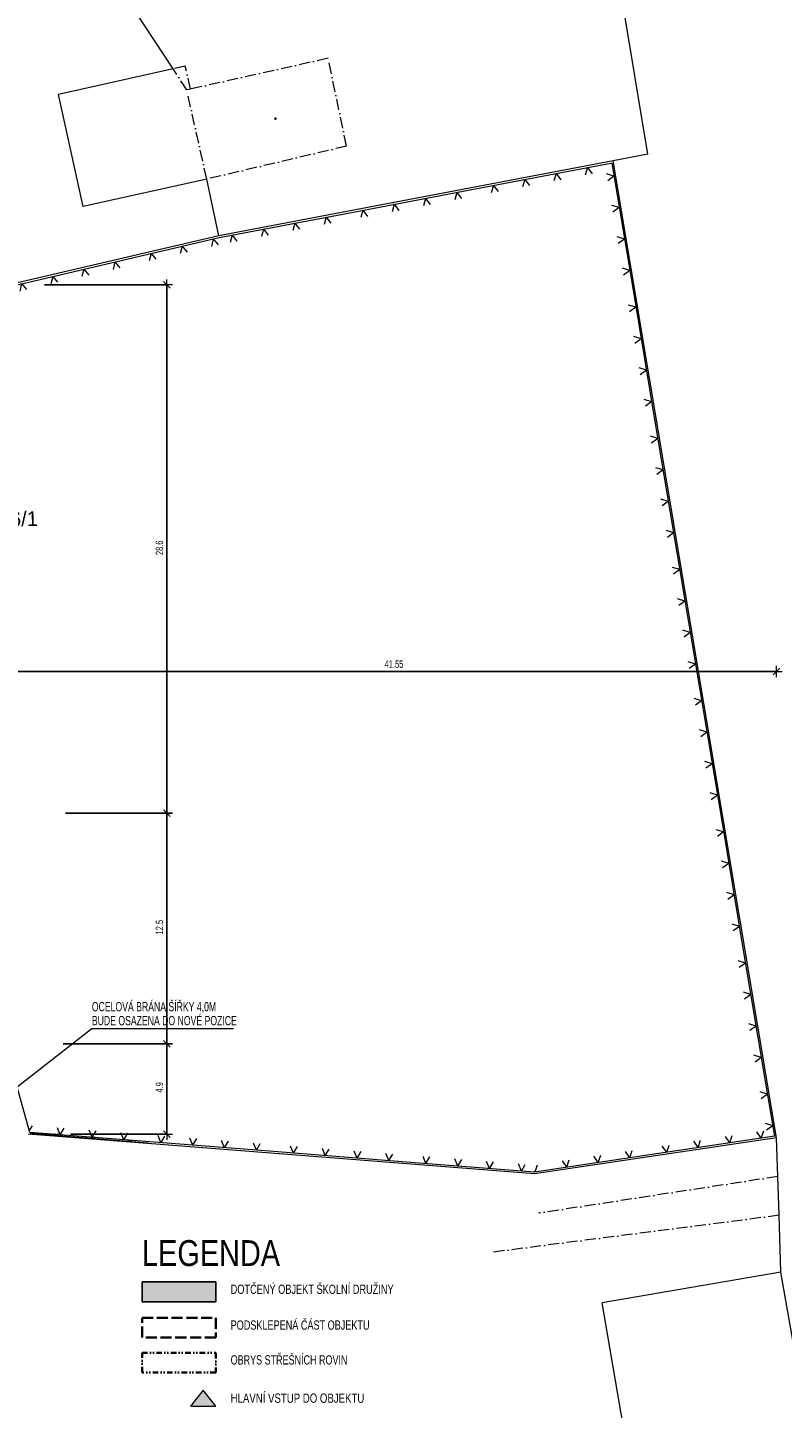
# Model space of a CAD drawing. Header units: millimetres. Extents: x -211955 to 157391, y -241491 to 94551.
# Tile 16 of 18: x 24779 to 65669, y -77518 to -2760. Entities that reach past the tile are written whole.
import ezdxf

# ---------------------------------------------------------------- set-up
doc = ezdxf.new("R2010")
doc.units = ezdxf.units.MM
doc.header["$PDMODE"] = 65
for name, pattern in [('Carkovana 2x_1', [800, 600, -200]), ('Cerchovana 2 tecky 0.5x_1', [780, 300, -160, 0, -160, 0, -160]), ('Cerchovana_1', [1000, 600, -200, 0, -200])]:
    doc.linetypes.add(name, pattern=pattern)
for name, color, linetype, lineweight in [('XR$1$SITUACE - PODKLAD_1', 7, 'Continuous', 25), ('XR$3$LEGENDA KOO SITUACA_1', 7, 'Continuous', 25), ('XR$4$PODKLAD - ZPEVNĚNÉ PLOCHY_1', 7, 'Continuous', 25), ('XR$6$KATASTR_1', 7, 'Continuous', 25)]:
    doc.layers.add(name, color=color, linetype=linetype, lineweight=lineweight)
doc.styles.add('ARIAL', font='ARIAL.TTF')
doc.styles.add('ARIALNARROW', font='ARIALN.TTF')
doc.dimstyles.new('DIMSTYLE_3', dxfattribs={"dimtxt": 400, "dimasz": 600, "dimexe": 0, "dimexo": 0, "dimgap": 200, "dimtad": 2, "dimdec": 1, "dimlfac": 0.001, "dimrnd": 0.05, "dimzin": 4, "dimdsep": 46, "dimtxsty": 'ARIALNARROW', "dimblk1": 'ALL_ML_STRICH', "dimblk2": 'ALL_ML_STRICH', "dimsah": 1, "dimcen": 0, "dimclrd": 6, "dimclre": 6, "dimclrt": 6, "dimadec": 0, "dimazin": 0, "dimtfac": 1, "dimtdec": 0, "dimtix": 1, "dimtmove": 2, "dimatfit": 3, "dimfxl": 0, "dimtzin": 0, "dimlwd": 0, "dimlwe": 13, "dimarcsym": 0})
doc.dimstyles.new('DIMSTYLE_5', dxfattribs={"dimtxt": 400, "dimasz": 600, "dimexe": 0, "dimexo": 0, "dimgap": 200, "dimtad": 2, "dimlfac": 0.001, "dimrnd": 0.05, "dimzin": 4, "dimdsep": 46, "dimtxsty": 'ARIALNARROW', "dimblk1": 'ALL_ML_STRICH', "dimblk2": 'ALL_ML_STRICH', "dimsah": 1, "dimcen": 0, "dimclrd": 6, "dimclre": 6, "dimclrt": 6, "dimadec": 0, "dimazin": 0, "dimtfac": 1, "dimtdec": 0, "dimtix": 1, "dimtmove": 2, "dimatfit": 3, "dimfxl": 0, "dimtzin": 0, "dimlwd": 0, "dimlwe": 13, "dimarcsym": 0})

# ---------------------------------------------------------------- blocks, each defined once
blk = doc.blocks.new('VZOROVÁ ČÁRA_8')
at = {"layer": 'XR$1$SITUACE - PODKLAD_1', "color": 7, "linetype": 'Continuous', "lineweight": 13}
for p, q in [((30767, -15149), (35158, -14123)), ((34834, -14199), (34736, -14604)), ((34834, -14199), (35101, -14519)), ((33151, -14592), (33053, -14997)), ((33151, -14592), (33418, -14912)), ((23756, -16787), (30767, -15149)), ((29505, -15444), (29408, -15849)), ((29505, -15444), (29772, -15764)), ((31468, -14985), (31371, -15390)), ((31468, -14985), (31735, -15305)), ((26140, -16230), (26042, -16635)), ((26140, -16230), (26407, -16550)), ((27823, -15837), (27725, -16242)), ((27823, -15837), (28089, -16157)), ((16745, -18425), (23756, -16787)), ((22494, -17082), (22396, -17487)), ((22494, -17082), (22761, -17401)), ((24457, -16623), (24359, -17028)), ((24457, -16623), (24724, -16943)), ((19129, -17868), (19031, -18273)), ((19129, -17868), (19395, -18188)), ((20811, -17475), (20714, -17880)), ((20811, -17475), (21078, -17795)), ((9734, -20063), (16745, -18425)), ((17446, -18261), (17348, -18666)), ((17446, -18261), (17713, -18581)), ((13800, -19113), (13702, -19518)), ((13800, -19113), (14067, -19432)), ((15483, -18720), (15385, -19125)), ((15483, -18720), (15750, -19039)), ((2722, -21701), (9734, -20063)), ((10435, -19899), (10337, -20304)), ((10435, -19899), (10702, -20219)), ((12117, -19506), (12020, -19911)), ((12117, -19506), (12384, -19826)), ((6789, -20751), (6691, -21155)), ((6789, -20751), (7056, -21070)), ((8471, -20358), (8374, -20762)), ((8471, -20358), (8738, -20677)), ((3423, -21537), (3326, -21942)), ((3423, -21537), (3690, -21856)), ((5106, -21144), (5008, -21549)), ((5106, -21144), (5373, -21463)), ((-4289, -23338), (2722, -21701)), ((-222, -22389), (-320, -22793)), ((-222, -22389), (44, -22708)), ((1460, -21995), (1363, -22400)), ((1460, -21995), (1727, -22315)), ((-3588, -23175), (-3685, -23580)), ((-3588, -23175), (-3321, -23494)), ((-1905, -22782), (-2003, -23186)), ((-1905, -22782), (-1638, -23101)), ((-11300, -24976), (-4289, -23338)), ((-5551, -23633), (-5649, -24038)), ((-5551, -23633), (-5284, -23953)), ((-8916, -24419), (-9014, -24824)), ((-8916, -24419), (-8649, -24739)), ((-7234, -24026), (-7331, -24431)), ((-7234, -24026), (-6967, -24346)), ((-10599, -24813), (-10697, -25217)), ((-10599, -24813), (-10332, -25132))]:
    blk.add_line(p, q, dxfattribs=at)
blk = doc.blocks.new('VZOROVÁ ČÁRA_9')
at = {"layer": 'XR$1$SITUACE - PODKLAD_1', "color": 7, "linetype": 'Continuous', "lineweight": 13}
for p, q in [((49306, -11441), (56380, -10100)), ((55107, -10341), (54992, -10742)), ((55107, -10341), (55360, -10672)), ((56380, -10100), (56424, -10092)), ((51711, -10985), (51597, -11386)), ((51711, -10985), (51965, -11316)), ((53409, -10663), (53295, -11064)), ((53409, -10663), (53662, -10994)), ((42232, -12782), (49306, -11441)), ((48033, -11683), (47918, -12083)), ((48033, -11683), (48286, -12013)), ((50014, -11307), (49899, -11707)), ((50014, -11307), (50267, -11638)), ((42940, -12648), (42825, -13049)), ((42940, -12648), (43193, -12979)), ((44637, -12326), (44523, -12727)), ((44637, -12326), (44891, -12657)), ((46335, -12004), (46221, -12405)), ((46335, -12004), (46588, -12335)), ((35158, -14123), (42232, -12782)), ((39261, -13346), (39147, -13746)), ((39261, -13346), (39514, -13676)), ((40959, -13024), (40844, -13424)), ((40959, -13024), (41212, -13354)), ((35866, -13989), (35751, -14390)), ((35866, -13989), (36119, -14320)), ((37563, -13667), (37449, -14068)), ((37563, -13667), (37817, -13998))]:
    blk.add_line(p, q, dxfattribs=at)
blk = doc.blocks.new('VZOROVÁ ČÁRA_10')
at = {"layer": 'XR$1$SITUACE - PODKLAD_1', "color": 7, "linetype": 'Continuous', "lineweight": 13}
for p, q in [((56424, -10092), (57612, -17193)), ((56542, -10802), (56145, -10679)), ((56542, -10802), (56206, -11048)), ((56828, -12506), (56430, -12383)), ((56828, -12506), (56492, -12752)), ((57113, -14211), (56715, -14087)), ((57113, -14211), (56777, -14457)), ((57398, -15915), (57000, -15792)), ((57398, -15915), (57062, -16161)), ((57612, -17193), (58800, -24294)), ((57731, -17903), (57333, -17780)), ((57731, -17903), (57395, -18149)), ((58016, -19608), (57618, -19484)), ((58016, -19608), (57680, -19854)), ((58301, -21312), (57903, -21189)), ((58301, -21312), (57965, -21558)), ((58586, -23016), (58188, -22893)), ((58586, -23016), (58250, -23262)), ((58800, -24294), (59988, -31396)), ((58919, -25005), (58521, -24881)), ((58919, -25005), (58583, -25251)), ((59204, -26709), (58806, -26586)), ((59204, -26709), (58868, -26955)), ((59489, -28413), (59091, -28290)), ((59489, -28413), (59153, -28659)), ((59774, -30117), (59376, -29994)), ((59774, -30117), (59438, -30364)), ((59988, -31396), (61176, -38497)), ((60107, -32106), (59709, -31983)), ((60107, -32106), (59771, -32352)), ((60392, -33810), (59994, -33687)), ((60392, -33810), (60056, -34056)), ((60677, -35514), (60279, -35391)), ((60677, -35514), (60341, -35761)), ((60962, -37219), (60564, -37096)), ((60962, -37219), (60626, -37465)), ((61176, -38497), (62364, -45598)), ((61295, -39207), (60897, -39084)), ((61295, -39207), (60959, -39453)), ((61580, -40911), (61182, -40788)), ((61580, -40911), (61244, -41157)), ((61865, -42616), (61467, -42493)), ((61865, -42616), (61529, -42862)), ((62150, -44320), (61753, -44197)), ((62150, -44320), (61814, -44566)), ((62364, -45598), (63552, -52700)), ((62483, -46308), (62085, -46185)), ((62483, -46308), (62147, -46554)), ((62768, -48013), (62370, -47890)), ((62768, -48013), (62432, -48259)), ((63053, -49717), (62656, -49594)), ((63053, -49717), (62717, -49963)), ((63338, -51421), (62941, -51298)), ((63338, -51421), (63002, -51667)), ((63552, -52700), (64740, -59801)), ((63671, -53410), (63273, -53286)), ((63671, -53410), (63335, -53656)), ((63956, -55114), (63558, -54991)), ((63956, -55114), (63620, -55360)), ((64241, -56818), (63844, -56695)), ((64241, -56818), (63905, -57064)), ((64527, -58523), (64129, -58399)), ((64527, -58523), (64191, -58769)), ((64740, -59801), (65239, -62781)), ((64859, -60511), (64461, -60388)), ((64859, -60511), (64523, -60757)), ((65144, -62215), (64747, -62092)), ((65144, -62215), (64808, -62461))]:
    blk.add_line(p, q, dxfattribs=at)
blk = doc.blocks.new('VZOROVÁ ČÁRA_11')
at = {"layer": 'XR$1$SITUACE - PODKLAD_1', "color": 7, "linetype": 'Continuous', "lineweight": 13}
for p, q in [((65239, -62781), (58118, -63846)), ((62818, -63143), (62948, -62747)), ((64527, -62888), (64287, -62547)), ((64527, -62888), (64657, -62492)), ((59400, -63654), (59160, -63314)), ((59400, -63654), (59530, -63258)), ((61109, -63399), (60869, -63058)), ((61109, -63399), (61239, -63003)), ((62818, -63143), (62578, -62803)), ((58118, -63846), (52245, -64724)), ((53988, -64463), (53748, -64123)), ((53988, -64463), (54118, -64068)), ((55697, -64208), (55457, -63867)), ((55697, -64208), (55827, -63812)), ((57406, -63952), (57166, -63612)), ((57406, -63952), (57536, -63557)), ((52279, -64719), (52235, -64655)), ((52279, -64719), (52409, -64323))]:
    blk.add_line(p, q, dxfattribs=at)
blk = doc.blocks.new('VZOROVÁ ČÁRA_12')
at = {"layer": 'XR$1$SITUACE - PODKLAD_1', "color": 7, "linetype": 'Continuous', "lineweight": 13}
for p, q in [((30711, -63033), (24895, -62577)), ((24906, -62437), (25041, -62215)), ((26548, -62706), (26390, -62321)), ((26548, -62706), (26764, -62350)), ((28270, -62842), (28113, -62456)), ((28270, -62842), (28486, -62485)), ((29993, -62977), (29836, -62591)), ((29993, -62977), (30209, -62621)), ((32003, -63135), (31845, -62749)), ((32003, -63135), (32219, -62778)), ((37889, -63597), (30711, -63033)), ((33726, -63270), (33568, -62884)), ((33726, -63270), (33941, -62914)), ((35448, -63405), (35291, -63020)), ((35448, -63405), (35664, -63049)), ((37171, -63540), (37014, -63155)), ((37171, -63540), (37387, -63184)), ((39181, -63698), (39023, -63313)), ((39181, -63698), (39397, -63342)), ((40904, -63833), (40746, -63448)), ((40904, -63833), (41119, -63477)), ((45067, -64160), (37889, -63597)), ((42626, -63969), (42469, -63583)), ((42626, -63969), (42842, -63612)), ((44349, -64104), (44192, -63718)), ((44349, -64104), (44565, -63748)), ((52245, -64724), (45067, -64160)), ((46359, -64262), (46201, -63876)), ((46359, -64262), (46575, -63905)), ((48082, -64397), (47924, -64011)), ((48082, -64397), (48297, -64041)), ((49804, -64532), (49647, -64147)), ((49804, -64532), (50020, -64176)), ((51527, -64667), (51369, -64282)), ((51527, -64667), (51743, -64311))]:
    blk.add_line(p, q, dxfattribs=at)
blk = doc.blocks.new('ALL_ML_STRICH')
at = {"color": 0, "linetype": 'ByBlock', "lineweight": -2}
for p, q in [((-1, 0), (0.5, 0)), ((-0.3, -0.3), (0.3, 0.3)), ((0, -0.5), (0, 0.5))]:
    blk.add_line(p, q, dxfattribs=at)
blk = doc.blocks.new('*D23')
at = {"layer": 'DEFPOINTS', "color": 6, "linetype": 'Continuous', "lineweight": 13}
for p in [(23787, -37623), (23787, -45292), (65354, -62865)]:
    blk.add_point(p, dxfattribs=at)
at = {"layer": 'XR$1$SITUACE - PODKLAD_1', "color": 6, "linetype": 'Continuous', "lineweight": -2}
for p, q in [((23787, -42593), (23787, -37623)), ((23787, -37623), (65354, -37623)), ((65354, -37623), (65354, -37623))]:
    blk.add_line(p, q, dxfattribs=at)
at = {"layer": 'XR$1$SITUACE - PODKLAD_1', "color": 6, "linetype": 'Continuous', "lineweight": 13, "xscale": 600, "yscale": 600, "zscale": 600, "rotation": 180}
blk.add_blockref('ALL_ML_STRICH', (23787, -37623), dxfattribs=at)
at = {"layer": 'XR$1$SITUACE - PODKLAD_1', "color": 6, "linetype": 'Continuous', "lineweight": 13, "xscale": 600, "yscale": 600, "zscale": 600}
blk.add_blockref('ALL_ML_STRICH', (65354, -37623), dxfattribs=at)
at = {"layer": 'XR$1$SITUACE - PODKLAD_1', "color": 6, "linetype": 'Continuous', "lineweight": 13, "insert": (44627, -37223), "char_height": 400, "width": 1622.86, "attachment_point": 5, "style": 'ARIALNARROW'}
blk.add_mtext('\\W0.81;\\A1;{41.55}', dxfattribs=at)
blk = doc.blocks.new('*D30')
at = {"layer": 'DEFPOINTS', "color": 6, "linetype": 'Continuous', "lineweight": 13}
for p in [(23787, -57777), (24818, -62671), (32322, -62671)]:
    blk.add_point(p, dxfattribs=at)
at = {"layer": 'XR$1$SITUACE - PODKLAD_1', "color": 6, "linetype": 'Continuous', "lineweight": -2}
for p, q in [((26699, -57777), (32322, -57777)), ((32322, -62671), (32322, -57777)), ((27097, -62671), (32322, -62671))]:
    blk.add_line(p, q, dxfattribs=at)
at = {"layer": 'XR$1$SITUACE - PODKLAD_1', "color": 6, "linetype": 'Continuous', "lineweight": 13, "xscale": 600, "yscale": 600, "zscale": 600}
for p, rotation in [((32322, -57777), 90), ((32322, -62671), 270)]:
    blk.add_blockref('ALL_ML_STRICH', p, dxfattribs=dict(at, rotation=rotation))
at = {"layer": 'XR$1$SITUACE - PODKLAD_1', "color": 6, "linetype": 'Continuous', "lineweight": 13, "insert": (31922, -60139), "char_height": 400, "width": 973.71, "attachment_point": 5, "rotation": 90, "style": 'ARIALNARROW'}
blk.add_mtext('\\W0.81;\\A1;{4.9}', dxfattribs=at)
blk = doc.blocks.new('*D31')
at = {"layer": 'DEFPOINTS', "color": 6, "linetype": 'Continuous', "lineweight": 13}
for p in [(23787, -45292), (23787, -57777), (32322, -57777)]:
    blk.add_point(p, dxfattribs=at)
at = {"layer": 'XR$1$SITUACE - PODKLAD_1', "color": 6, "linetype": 'Continuous', "lineweight": -2}
for p, q in [((26836, -45292), (32322, -45292)), ((32322, -57777), (32322, -45292)), ((26699, -57777), (32322, -57777))]:
    blk.add_line(p, q, dxfattribs=at)
at = {"layer": 'XR$1$SITUACE - PODKLAD_1', "color": 6, "linetype": 'Continuous', "lineweight": 13, "xscale": 600, "yscale": 600, "zscale": 600}
for p, rotation in [((32322, -45292), 90), ((32322, -57777), 270)]:
    blk.add_blockref('ALL_ML_STRICH', p, dxfattribs=dict(at, rotation=rotation))
at = {"layer": 'XR$1$SITUACE - PODKLAD_1', "color": 6, "linetype": 'Continuous', "lineweight": 13, "insert": (31922, -51464), "char_height": 400, "width": 1298.29, "attachment_point": 5, "rotation": 90, "style": 'ARIALNARROW'}
blk.add_mtext('\\W0.81;\\A1;{12.5}', dxfattribs=at)
blk = doc.blocks.new('*D32')
at = {"layer": 'DEFPOINTS', "color": 6, "linetype": 'Continuous', "lineweight": 13}
for p in [(23714, -16694), (23787, -45292), (32322, -45292)]:
    blk.add_point(p, dxfattribs=at)
at = {"layer": 'XR$1$SITUACE - PODKLAD_1', "color": 6, "linetype": 'Continuous', "lineweight": -2}
for p, q in [((25689, -16694), (32322, -16694)), ((32322, -45292), (32322, -16694)), ((26836, -45292), (32322, -45292))]:
    blk.add_line(p, q, dxfattribs=at)
at = {"layer": 'XR$1$SITUACE - PODKLAD_1', "color": 6, "linetype": 'Continuous', "lineweight": 13, "xscale": 600, "yscale": 600, "zscale": 600}
for p, rotation in [((32322, -16694), 90), ((32322, -45292), 270)]:
    blk.add_blockref('ALL_ML_STRICH', p, dxfattribs=dict(at, rotation=rotation))
at = {"layer": 'XR$1$SITUACE - PODKLAD_1', "color": 6, "linetype": 'Continuous', "lineweight": 13, "insert": (31922, -30923), "char_height": 400, "width": 1298.29, "attachment_point": 5, "rotation": 90, "style": 'ARIALNARROW'}
blk.add_mtext('\\W0.81;\\A1;{28.6}', dxfattribs=at)
blk = doc.blocks.new('4$0200')
at = {"layer": 'XR$6$KATASTR_1', "color": 7, "lineweight": 25}
blk.add_lwpolyline([(90, 150), (180, 0), (90, -150), (-90, -150), (-180, 0), (-90, 150), (90, 150)], close=True, dxfattribs=at)

msp = doc.modelspace()

# ---------------------------------------------------------------- hatches: boundary and pattern name
at = {"layer": 'XR$3$LEGENDA KOO SITUACA_1', "linetype": 'Continuous', "lineweight": 25}
for color, points in [(21, [(30978.361, -70674.116), (30978.361, -71744.116), (34978.361, -71744.116), (34978.361, -70674.116)]), (1, [(33602.738, -77404.291), (34978.361, -77404.291), (34290.55, -76531.584)])]:
    msp.add_hatch(color=color, dxfattribs=at).paths.add_polyline_path(points)

# ---------------------------------------------------------------- linework, layer by layer
at = {"layer": 'XR$1$SITUACE - PODKLAD_1', "color": 7, "linetype": 'Continuous', "lineweight": 13}
msp.add_line((24895.429, -62576.707), (23532.399, -57656.354), dxfattribs=at)
at = {"layer": 'XR$3$LEGENDA KOO SITUACA_1', "color": 7, "linetype": 'Continuous', "lineweight": 25}
for p, q in [((30978.361, -70674.116), (34978.361, -70674.116)), ((30978.361, -70674.116), (34978.361, -70674.116)), ((30978.361, -71744.116), (30978.361, -70674.116)), ((30978.361, -71744.116), (30978.361, -70674.116)), ((34978.361, -70674.116), (34978.361, -71744.116)), ((34978.361, -70674.116), (34978.361, -71744.116)), ((34978.361, -71744.116), (30978.361, -71744.116)), ((34978.361, -71744.116), (30978.361, -71744.116))]:
    msp.add_line(p, q, dxfattribs=at)
at = {"layer": 'XR$3$LEGENDA KOO SITUACA_1', "color": 4, "linetype": 'Carkovana 2x_1', "lineweight": 35}
for p, q in [((30978.361, -72614.116), (34978.361, -72614.116)), ((30978.361, -72614.116), (34978.361, -72614.116)), ((30978.361, -73684.116), (30978.361, -72614.116)), ((30978.361, -73684.116), (30978.361, -72614.116)), ((34978.361, -72614.116), (34978.361, -73684.116)), ((34978.361, -72614.116), (34978.361, -73684.116)), ((34978.361, -73684.116), (30978.361, -73684.116)), ((34978.361, -73684.116), (30978.361, -73684.116))]:
    msp.add_line(p, q, dxfattribs=at)
at = {"layer": 'XR$3$LEGENDA KOO SITUACA_1', "color": 30, "linetype": 'Cerchovana 2 tecky 0.5x_1', "lineweight": 35}
for p, q in [((30978.361, -74519.098), (34978.361, -74519.098)), ((30978.361, -74519.098), (34978.361, -74519.098)), ((30978.361, -75569.098), (30978.361, -74519.098)), ((30978.361, -75569.098), (30978.361, -74519.098)), ((34978.361, -74519.098), (34978.361, -75569.098)), ((34978.361, -74519.098), (34978.361, -75569.098)), ((34978.361, -75569.098), (30978.361, -75569.098)), ((34978.361, -75569.098), (30978.361, -75569.098))]:
    msp.add_line(p, q, dxfattribs=at)
at = {"layer": 'XR$3$LEGENDA KOO SITUACA_1', "color": 7, "linetype": 'Continuous', "lineweight": 13}
for p, q in [((34290.55, -76531.584), (33602.738, -77404.291)), ((34978.361, -77404.291), (34290.55, -76531.584)), ((33602.738, -77404.291), (34978.361, -77404.291))]:
    msp.add_line(p, q, dxfattribs=at)
at = {"layer": 'XR$4$PODKLAD - ZPEVNĚNÉ PLOCHY_1', "color": 7, "linetype": 'Continuous', "lineweight": 13}
for p, q in [((24213.914, -60116.531), (28259.981, -56952.261)), ((28259.981, -56952.261), (35938.552, -56952.261))]:
    msp.add_line(p, q, dxfattribs=at)
at = {"layer": 'XR$4$PODKLAD - ZPEVNĚNÉ PLOCHY_1', "color": 250, "linetype": 'Continuous', "lineweight": 13}
for p, q in [((31311.654, -63163.108), (24916.758, -62628.497)), ((26329.99, -62744.156), (26238.668, -62636.173)), ((26437.973, -62652.835), (26329.99, -62744.156)), ((28324.752, -62915.687), (28233.43, -62807.704)), ((28432.735, -62824.365), (28324.752, -62915.687)), ((30319.271, -63077.221), (30227.95, -62969.237)), ((30427.254, -62985.899), (30319.271, -63077.221))]:
    msp.add_line(p, q, dxfattribs=at)
at = {"layer": 'XR$6$KATASTR_1', "color": 126, "linetype": 'Continuous', "lineweight": 13}
for p, q in [((32657.144, -4993.17), (26330.33, 4665.796)), ((58377.269, -9618.93), (56911.888, -781.959)), ((32657.144, -4993.17), (26448.908, -6374.586)), ((27796.928, -12443.593), (26448.908, -6374.586)), ((58377.269, -9618.93), (56505.366, -9974.567)), ((56505.366, -9974.567), (35137.578, -14025.509)), ((65354.474, -62864.972), (56505.366, -9974.567)), ((34482.832, -10960.528), (27796.928, -12443.593)), ((35137.578, -14025.509), (34482.832, -10960.528)), ((35137.578, -14025.509), (-11322.176, -24878.793)), ((52248.256, -64824.343), (24817.761, -62670.917)), ((65354.474, -62864.972), (52248.256, -64824.343)), ((65425.548, -64963.864), (65354.474, -62864.972)), ((65486.625, -67063), (65425.548, -64963.864)), ((65591.776, -70151.356), (65486.625, -67063)), ((65591.776, -70151.356), (55898.951, -71797.608)), ((65591.776, -70151.356), (55898.951, -71797.608)), ((66775.903, -76884.545), (65591.776, -70151.356)), ((66775.903, -76884.545), (65591.776, -70151.356)), ((57040.657, -78431.8), (55898.951, -71797.608)), ((57040.657, -78431.8), (55898.951, -71797.608))]:
    msp.add_line(p, q, dxfattribs=at)
at = {"layer": 'XR$6$KATASTR_1', "color": 126, "linetype": 'Cerchovana_1', "lineweight": 13}
for p, q in [((41055.656, -4418.717), (33604.114, -6090.461)), ((42061.66, -9175.655), (41055.656, -4418.717)), ((33323.783, -4846.911), (32657.144, -4993.17)), ((33405.146, -6135.314), (32657.144, -4993.17)), ((33604.114, -6090.461), (33323.783, -4846.911)), ((33604.114, -6090.461), (33405.146, -6135.314)), ((34482.832, -10960.528), (33405.146, -6135.314)), ((42061.66, -9175.655), (34482.832, -10960.528)), ((65425.548, -64963.864), (52460.018, -66949.821)), ((65486.625, -67063), (49960.636, -69061.24))]:
    msp.add_line(p, q, dxfattribs=at)

# ---------------------------------------------------------------- block references
at = {"layer": 'XR$1$SITUACE - PODKLAD_1', "color": 7, "linetype": 'Continuous', "lineweight": 13}
for name in ['VZOROVÁ ČÁRA_9', 'VZOROVÁ ČÁRA_10', 'VZOROVÁ ČÁRA_8', 'VZOROVÁ ČÁRA_12', 'VZOROVÁ ČÁRA_11']:
    msp.add_blockref(name, (0, 0), dxfattribs=at)
at = {"layer": 'XR$6$KATASTR_1', "color": 7, "linetype": 'Continuous', "lineweight": 25, "xscale": 0.2, "yscale": 0.2, "rotation": 181.3937829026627}
msp.add_blockref('4$0200', (38204.358, -7689.039), dxfattribs=at)

# ---------------------------------------------------------------- texts
at = {"layer": 'XR$3$LEGENDA KOO SITUACA_1', "color": 7, "linetype": 'Continuous', "lineweight": 70, "insert": (30978.361, -69829.006), "char_height": 1400, "width": 8065.1726, "attachment_point": 7, "style": 'ARIAL'}
msp.add_mtext('\\W0.80;LEGENDA', dxfattribs=at)
at = {"layer": 'XR$3$LEGENDA KOO SITUACA_1', "color": 7, "linetype": 'Continuous', "lineweight": 25, "char_height": 500, "attachment_point": 7, "style": 'ARIALNARROW'}
for s, insert, width in [('\\W0.87;DOTČENÝ OBJEKT ŠKOLNÍ DRUŽINY', (35779.024, -71324.116), 9071.24207), ('\\W0.86;PODSKLEPENÁ ČÁST OBJEKTU', (35779.024, -73264.116), 7775.80866), ('\\W0.85;OBRYS STŘEŠNÍCH ROVIN', (35779.024, -75149.098), 6559.60057), ('\\W0.91;HLAVNÍ VSTUP DO OBJEKTU', (35779.024, -77220.957), 7481.08289)]:
    msp.add_mtext(s, dxfattribs=dict(at, insert=insert, width=width))
at = {"layer": 'XR$4$PODKLAD - ZPEVNĚNÉ PLOCHY_1', "color": 7, "linetype": 'Continuous', "lineweight": 25, "insert": (28259.981, -55518.927), "char_height": 500, "width": 7882.45925, "attachment_point": 1, "line_spacing_factor": 0.903614, "style": 'ARIALNARROW'}
msp.add_mtext('\\W0.82;OCELOVÁ BRÁNA ŠÍŘKY 4,0M\\PBUDE OSAZENA DO NOVÉ POZICE', dxfattribs=at)
at = {"layer": 'XR$6$KATASTR_1', "color": 126, "linetype": 'Continuous', "lineweight": 35, "insert": (23981.208, -29782.61), "char_height": 800, "width": 3205.81845, "attachment_point": 8, "rotation": 1.3937829, "style": 'ARIAL'}
msp.add_mtext('\\W0.98;336/1', dxfattribs=at)

# ---------------------------------------------------------------- dimensions: what is measured, and where the dimension line sits
at = {"layer": 'XR$1$SITUACE - PODKLAD_1', "color": 6, "linetype": 'Continuous', "lineweight": 13}
for base, p1, p2, picture, middle in [((32322.474, -16694.237), (26835.93, -45291.677), (25689.044, -16694.237), '*D32', (31922.474, -30922.557)), ((32322.474, -45291.677), (26699.115, -57776.677), (26835.93, -45291.677), '*D31', (31922.474, -51463.777)), ((32322.474, -57776.677), (27096.834, -62670.917), (26699.115, -57776.677), '*D30', (31922.474, -60138.997))]:
    dim = msp.add_linear_dim(base=base, p1=p1, p2=p2, angle=90, dimstyle='DIMSTYLE_3', override={"dimpost": '<>', "dimclrd": 6, "dimclre": 6, "dimclrt": 6, "dimlwd": 0, "dimlwe": 13}, dxfattribs=at)
    dim.commit()
    dim.dimension.update_dxf_attribs({"geometry": picture, "text_midpoint": middle, "dimtype": 160})
dim = msp.add_linear_dim(base=(65354.474, -37623.366), p1=(23787.151, -42593.278), p2=(65354.474, -37623.366), dimstyle='DIMSTYLE_5', override={"dimpost": '<>', "dimclrd": 6, "dimclre": 6, "dimclrt": 6, "dimlwd": 0, "dimlwe": 13}, dxfattribs=at)
dim.commit()
dim.dimension.update_dxf_attribs({"geometry": '*D23', "text_midpoint": (44626.813, -37223.366), "dimtype": 160})

doc.saveas('drawing.dxf')
